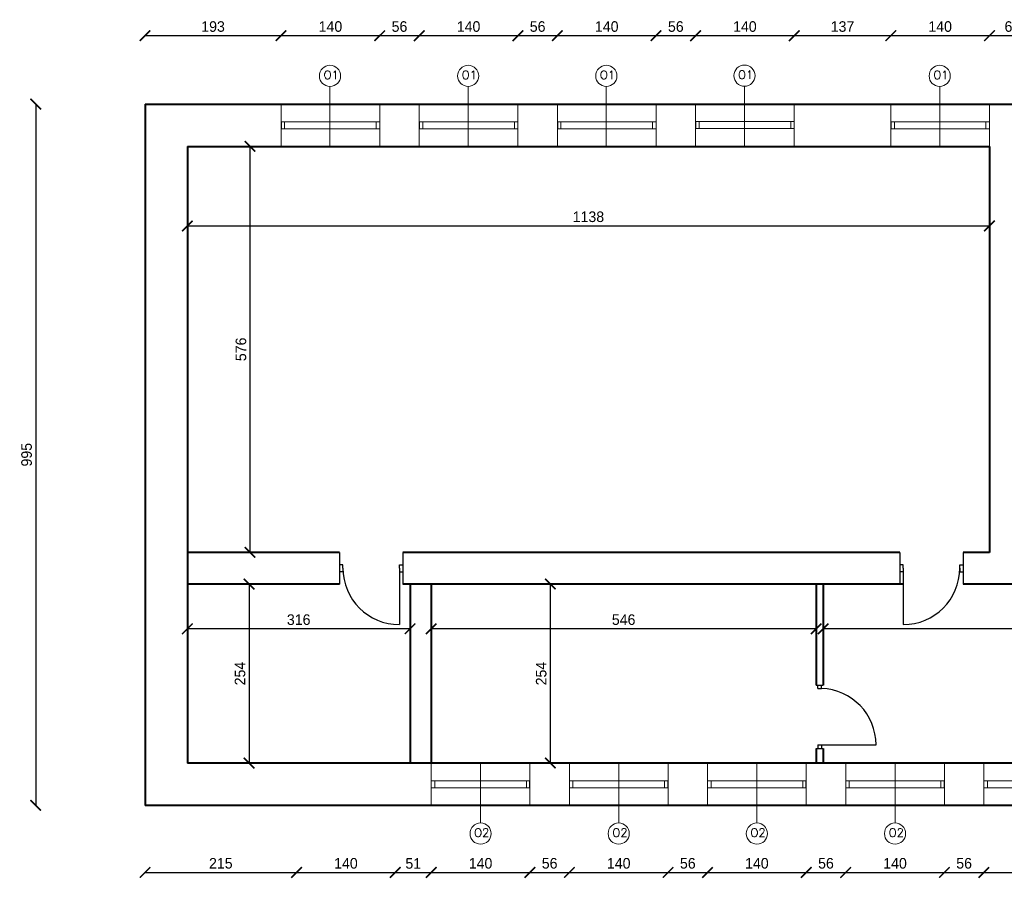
# Model space of a CAD drawing. Header units: millimetres. Extents: x 107252 to 132489, y 44218 to 60710.
# Tile 23 of 72: x 109938 to 111335, y 57693 to 58912. Entities that reach past the tile are written whole.
import ezdxf

# ---------------------------------------------------------------- set-up
doc = ezdxf.new("R2010")
doc.units = ezdxf.units.MM
for name, color, linetype, lineweight in [('cienka', 3, 'Continuous', 18), ('gruba', 1, 'Continuous', 40), ('wymiary', 252, 'Continuous', 15), ('średnia', 2, 'Continuous', 25)]:
    doc.layers.add(name, color=color, linetype=linetype, lineweight=lineweight)
doc.styles.add('ROMANS1', font='romans.shx', dxfattribs={"height": 15})
doc.styles.get("Standard").update_dxf_attribs({"font": 'GOTHIC.TTF'})
doc.dimstyles.new('secemin', dxfattribs={"dimtxt": 15, "dimasz": 15, "dimexe": 1.25, "dimexo": 0.625, "dimgap": 5, "dimtad": 1, "dimdec": 0, "dimtxsty": 'Standard', "dimblk": 'ARCHTICK', "dimcen": 0, "dimse1": 1, "dimse2": 1, "dimclrt": 256, "dimadec": 0, "dimazin": 0, "dimtfac": 1, "dimtdec": 0, "dimtmove": 0, "dimatfit": 3, "dimfxl": 1, "dimtfillclr": 250, "dimarcsym": 1})

# ---------------------------------------------------------------- blocks, each defined once
blk = doc.blocks.new('_ArchTick')
at = {"color": 0, "linetype": 'ByBlock', "const_width": 0.15}
blk.add_lwpolyline([(-0.5, -0.5), (0.5, 0.5)], dxfattribs=at)
blk = doc.blocks.new('*D10')
at = {"layer": 'Defpoints', "color": 0, "transparency": 16777216}
for p in [(110175.6, 58642.1), (111313.6, 58642.1), (111313.6, 58619)]:
    blk.add_point(p, dxfattribs=at)
at = {"layer": 'wymiary', "color": 0, "lineweight": -2, "transparency": 16777216}
blk.add_line((110175.6, 58619), (111313.6, 58619), dxfattribs=at)
at = {"layer": 'wymiary', "color": 0, "lineweight": -2, "transparency": 16777216, "xscale": 15, "yscale": 15, "zscale": 15, "rotation": 180}
blk.add_blockref('_ArchTick', (110175.6, 58619), dxfattribs=at)
at = {"layer": 'wymiary', "color": 0, "lineweight": -2, "transparency": 16777216, "xscale": 15, "yscale": 15, "zscale": 15}
blk.add_blockref('_ArchTick', (111313.6, 58619), dxfattribs=at)
at = {"layer": 'wymiary', "transparency": 16777216, "insert": (110744.6, 58631.9), "char_height": 15, "attachment_point": 5}
blk.add_mtext('1138', dxfattribs=at)
blk = doc.blocks.new('*D11')
at = {"layer": 'Defpoints', "color": 0, "transparency": 16777216}
for p in [(110268.1, 58731.9), (110264.5, 58155.9), (110283.5, 58155.9)]:
    blk.add_point(p, dxfattribs=at)
at = {"layer": 'wymiary', "color": 0, "lineweight": -2, "transparency": 16777216}
blk.add_line((110264.5, 58731.9), (110264.5, 58155.9), dxfattribs=at)
at = {"layer": 'wymiary', "color": 0, "lineweight": -2, "transparency": 16777216, "xscale": 15, "yscale": 15, "zscale": 15}
for p, rotation in [((110264.5, 58731.9), 90), ((110264.5, 58155.9), 270)]:
    blk.add_blockref('_ArchTick', p, dxfattribs=dict(at, rotation=rotation))
at = {"layer": 'wymiary', "transparency": 16777216, "insert": (110251.7, 58443.9), "char_height": 15, "attachment_point": 5, "rotation": 90}
blk.add_mtext('576', dxfattribs=at)
blk = doc.blocks.new('*D40')
at = {"layer": 'Defpoints', "color": 0, "transparency": 16777216}
for p in [(111077.6, 58110.9), (111750.6, 58110.9), (111077.6, 58047.4)]:
    blk.add_point(p, dxfattribs=at)
at = {"layer": 'wymiary', "color": 0, "lineweight": -2, "transparency": 16777216}
blk.add_line((111750.6, 58047.4), (111077.6, 58047.4), dxfattribs=at)
at = {"layer": 'wymiary', "color": 0, "lineweight": -2, "transparency": 16777216, "xscale": 15, "yscale": 15, "zscale": 15, "rotation": 180}
blk.add_blockref('_ArchTick', (111077.6, 58047.4), dxfattribs=at)
at = {"layer": 'wymiary', "color": 0, "lineweight": -2, "transparency": 16777216, "xscale": 15, "yscale": 15, "zscale": 15}
blk.add_blockref('_ArchTick', (111750.6, 58047.4), dxfattribs=at)
at = {"layer": 'wymiary', "transparency": 16777216, "insert": (111414.1, 58060.3), "char_height": 15, "attachment_point": 5}
blk.add_mtext('673', dxfattribs=at)
blk = doc.blocks.new('*D41')
at = {"layer": 'Defpoints', "color": 0, "transparency": 16777216}
for p in [(110521.6, 58110.9), (111067.6, 58110.9), (110521.6, 58047.4)]:
    blk.add_point(p, dxfattribs=at)
at = {"layer": 'wymiary', "color": 0, "lineweight": -2, "transparency": 16777216}
blk.add_line((111067.6, 58047.4), (110521.6, 58047.4), dxfattribs=at)
at = {"layer": 'wymiary', "color": 0, "lineweight": -2, "transparency": 16777216, "xscale": 15, "yscale": 15, "zscale": 15, "rotation": 180}
blk.add_blockref('_ArchTick', (110521.6, 58047.4), dxfattribs=at)
at = {"layer": 'wymiary', "color": 0, "lineweight": -2, "transparency": 16777216, "xscale": 15, "yscale": 15, "zscale": 15}
blk.add_blockref('_ArchTick', (111067.6, 58047.4), dxfattribs=at)
at = {"layer": 'wymiary', "transparency": 16777216, "insert": (110794.6, 58060.3), "char_height": 15, "attachment_point": 5}
blk.add_mtext('546', dxfattribs=at)
blk = doc.blocks.new('*D42')
at = {"layer": 'Defpoints', "color": 0, "transparency": 16777216}
for p in [(110175.6, 58110.9), (110491.6, 58110.9), (110175.6, 58047.4)]:
    blk.add_point(p, dxfattribs=at)
at = {"layer": 'wymiary', "color": 0, "lineweight": -2, "transparency": 16777216}
blk.add_line((110491.6, 58047.4), (110175.6, 58047.4), dxfattribs=at)
at = {"layer": 'wymiary', "color": 0, "lineweight": -2, "transparency": 16777216, "xscale": 15, "yscale": 15, "zscale": 15, "rotation": 180}
blk.add_blockref('_ArchTick', (110175.6, 58047.4), dxfattribs=at)
at = {"layer": 'wymiary', "color": 0, "lineweight": -2, "transparency": 16777216, "xscale": 15, "yscale": 15, "zscale": 15}
blk.add_blockref('_ArchTick', (110491.6, 58047.4), dxfattribs=at)
at = {"layer": 'wymiary', "transparency": 16777216, "insert": (110333.6, 58060.3), "char_height": 15, "attachment_point": 5}
blk.add_mtext('316', dxfattribs=at)
blk = doc.blocks.new('*D43')
at = {"layer": 'Defpoints', "color": 0, "transparency": 16777216}
for p in [(110263.3, 58110.9), (110263.3, 57856.9), (110263.3, 57856.9)]:
    blk.add_point(p, dxfattribs=at)
at = {"layer": 'wymiary', "color": 0, "lineweight": -2, "transparency": 16777216}
blk.add_line((110263.3, 58110.9), (110263.3, 57856.9), dxfattribs=at)
at = {"layer": 'wymiary', "color": 0, "lineweight": -2, "transparency": 16777216, "xscale": 15, "yscale": 15, "zscale": 15}
for p, rotation in [((110263.3, 58110.9), 90), ((110263.3, 57856.9), 270)]:
    blk.add_blockref('_ArchTick', p, dxfattribs=dict(at, rotation=rotation))
at = {"layer": 'wymiary', "transparency": 16777216, "insert": (110250.4, 57983.9), "char_height": 15, "attachment_point": 5, "rotation": 90}
blk.add_mtext('254', dxfattribs=at)
blk = doc.blocks.new('*D44')
at = {"layer": 'Defpoints', "color": 0, "transparency": 16777216}
for p in [(110690.6, 58110.9), (110690.6, 58110.9), (110690.6, 57856.9)]:
    blk.add_point(p, dxfattribs=at)
at = {"layer": 'wymiary', "color": 0, "lineweight": -2, "transparency": 16777216}
blk.add_line((110690.6, 57856.9), (110690.6, 58110.9), dxfattribs=at)
at = {"layer": 'wymiary', "color": 0, "lineweight": -2, "transparency": 16777216, "xscale": 15, "yscale": 15, "zscale": 15}
for p, rotation in [((110690.6, 58110.9), 90), ((110690.6, 57856.9), 270)]:
    blk.add_blockref('_ArchTick', p, dxfattribs=dict(at, rotation=rotation))
at = {"layer": 'wymiary', "transparency": 16777216, "insert": (110677.7, 57983.9), "char_height": 15, "attachment_point": 5, "rotation": 90}
blk.add_mtext('254', dxfattribs=at)
blk = doc.blocks.new('*D74')
at = {"layer": 'Defpoints', "color": 0, "transparency": 16777216}
for p in [(110115.6, 57796.9), (110330.6, 57796.9), (110330.6, 57701.7)]:
    blk.add_point(p, dxfattribs=at)
at = {"layer": 'wymiary', "color": 0, "lineweight": -2, "transparency": 16777216}
blk.add_line((110115.6, 57701.7), (110330.6, 57701.7), dxfattribs=at)
at = {"layer": 'wymiary', "color": 0, "lineweight": -2, "transparency": 16777216, "xscale": 15, "yscale": 15, "zscale": 15, "rotation": 180}
blk.add_blockref('_ArchTick', (110115.6, 57701.7), dxfattribs=at)
at = {"layer": 'wymiary', "color": 0, "lineweight": -2, "transparency": 16777216, "xscale": 15, "yscale": 15, "zscale": 15}
blk.add_blockref('_ArchTick', (110330.6, 57701.7), dxfattribs=at)
at = {"layer": 'wymiary', "transparency": 16777216, "insert": (110223.1, 57714.6), "char_height": 15, "attachment_point": 5}
blk.add_mtext('215', dxfattribs=at)
blk = doc.blocks.new('*D75')
at = {"layer": 'Defpoints', "color": 0, "transparency": 16777216}
for p in [(110330.6, 57796.9), (110470.6, 57796.9), (110470.6, 57701.7)]:
    blk.add_point(p, dxfattribs=at)
at = {"layer": 'wymiary', "color": 0, "lineweight": -2, "transparency": 16777216}
blk.add_line((110330.6, 57701.7), (110470.6, 57701.7), dxfattribs=at)
at = {"layer": 'wymiary', "color": 0, "lineweight": -2, "transparency": 16777216, "xscale": 15, "yscale": 15, "zscale": 15, "rotation": 180}
blk.add_blockref('_ArchTick', (110330.6, 57701.7), dxfattribs=at)
at = {"layer": 'wymiary', "color": 0, "lineweight": -2, "transparency": 16777216, "xscale": 15, "yscale": 15, "zscale": 15}
blk.add_blockref('_ArchTick', (110470.6, 57701.7), dxfattribs=at)
at = {"layer": 'wymiary', "transparency": 16777216, "insert": (110400.6, 57714.6), "char_height": 15, "attachment_point": 5}
blk.add_mtext('140', dxfattribs=at)
blk = doc.blocks.new('*D76')
at = {"layer": 'Defpoints', "color": 0, "transparency": 16777216}
for p in [(110470.6, 57796.9), (110521.6, 57796.9), (110521.6, 57701.7)]:
    blk.add_point(p, dxfattribs=at)
at = {"layer": 'wymiary', "color": 0, "lineweight": -2, "transparency": 16777216}
blk.add_line((110470.6, 57701.7), (110521.6, 57701.7), dxfattribs=at)
at = {"layer": 'wymiary', "color": 0, "lineweight": -2, "transparency": 16777216, "xscale": 15, "yscale": 15, "zscale": 15, "rotation": 180}
blk.add_blockref('_ArchTick', (110470.6, 57701.7), dxfattribs=at)
at = {"layer": 'wymiary', "color": 0, "lineweight": -2, "transparency": 16777216, "xscale": 15, "yscale": 15, "zscale": 15}
blk.add_blockref('_ArchTick', (110521.6, 57701.7), dxfattribs=at)
at = {"layer": 'wymiary', "transparency": 16777216, "insert": (110496.1, 57714.4), "char_height": 15, "attachment_point": 5}
blk.add_mtext('51', dxfattribs=at)
blk = doc.blocks.new('*D77')
at = {"layer": 'Defpoints', "color": 0, "transparency": 16777216}
for p in [(110521.6, 57796.9), (110661.6, 57796.9), (110661.6, 57701.7)]:
    blk.add_point(p, dxfattribs=at)
at = {"layer": 'wymiary', "color": 0, "lineweight": -2, "transparency": 16777216}
blk.add_line((110521.6, 57701.7), (110661.6, 57701.7), dxfattribs=at)
at = {"layer": 'wymiary', "color": 0, "lineweight": -2, "transparency": 16777216, "xscale": 15, "yscale": 15, "zscale": 15, "rotation": 180}
blk.add_blockref('_ArchTick', (110521.6, 57701.7), dxfattribs=at)
at = {"layer": 'wymiary', "color": 0, "lineweight": -2, "transparency": 16777216, "xscale": 15, "yscale": 15, "zscale": 15}
blk.add_blockref('_ArchTick', (110661.6, 57701.7), dxfattribs=at)
at = {"layer": 'wymiary', "transparency": 16777216, "insert": (110591.6, 57714.6), "char_height": 15, "attachment_point": 5}
blk.add_mtext('140', dxfattribs=at)
blk = doc.blocks.new('*D78')
at = {"layer": 'Defpoints', "color": 0, "transparency": 16777216}
for p in [(110661.6, 57796.9), (110717.6, 57796.9), (110717.6, 57701.7)]:
    blk.add_point(p, dxfattribs=at)
at = {"layer": 'wymiary', "color": 0, "lineweight": -2, "transparency": 16777216}
blk.add_line((110661.6, 57701.7), (110717.6, 57701.7), dxfattribs=at)
at = {"layer": 'wymiary', "color": 0, "lineweight": -2, "transparency": 16777216, "xscale": 15, "yscale": 15, "zscale": 15, "rotation": 180}
blk.add_blockref('_ArchTick', (110661.6, 57701.7), dxfattribs=at)
at = {"layer": 'wymiary', "color": 0, "lineweight": -2, "transparency": 16777216, "xscale": 15, "yscale": 15, "zscale": 15}
blk.add_blockref('_ArchTick', (110717.6, 57701.7), dxfattribs=at)
at = {"layer": 'wymiary', "transparency": 16777216, "insert": (110689.6, 57714.6), "char_height": 15, "attachment_point": 5}
blk.add_mtext('56', dxfattribs=at)
blk = doc.blocks.new('*D79')
at = {"layer": 'Defpoints', "color": 0, "transparency": 16777216}
for p in [(110717.6, 57796.9), (110857.6, 57796.9), (110857.6, 57701.7)]:
    blk.add_point(p, dxfattribs=at)
at = {"layer": 'wymiary', "color": 0, "lineweight": -2, "transparency": 16777216}
blk.add_line((110717.6, 57701.7), (110857.6, 57701.7), dxfattribs=at)
at = {"layer": 'wymiary', "color": 0, "lineweight": -2, "transparency": 16777216, "xscale": 15, "yscale": 15, "zscale": 15, "rotation": 180}
blk.add_blockref('_ArchTick', (110717.6, 57701.7), dxfattribs=at)
at = {"layer": 'wymiary', "color": 0, "lineweight": -2, "transparency": 16777216, "xscale": 15, "yscale": 15, "zscale": 15}
blk.add_blockref('_ArchTick', (110857.6, 57701.7), dxfattribs=at)
at = {"layer": 'wymiary', "transparency": 16777216, "insert": (110787.6, 57714.6), "char_height": 15, "attachment_point": 5}
blk.add_mtext('140', dxfattribs=at)
blk = doc.blocks.new('*D80')
at = {"layer": 'Defpoints', "color": 0, "transparency": 16777216}
for p in [(110857.6, 57796.9), (110913.6, 57796.9), (110913.6, 57701.7)]:
    blk.add_point(p, dxfattribs=at)
at = {"layer": 'wymiary', "color": 0, "lineweight": -2, "transparency": 16777216}
blk.add_line((110857.6, 57701.7), (110913.6, 57701.7), dxfattribs=at)
at = {"layer": 'wymiary', "color": 0, "lineweight": -2, "transparency": 16777216, "xscale": 15, "yscale": 15, "zscale": 15, "rotation": 180}
blk.add_blockref('_ArchTick', (110857.6, 57701.7), dxfattribs=at)
at = {"layer": 'wymiary', "color": 0, "lineweight": -2, "transparency": 16777216, "xscale": 15, "yscale": 15, "zscale": 15}
blk.add_blockref('_ArchTick', (110913.6, 57701.7), dxfattribs=at)
at = {"layer": 'wymiary', "transparency": 16777216, "insert": (110885.6, 57714.6), "char_height": 15, "attachment_point": 5}
blk.add_mtext('56', dxfattribs=at)
blk = doc.blocks.new('*D81')
at = {"layer": 'Defpoints', "color": 0, "transparency": 16777216}
for p in [(110913.6, 57796.9), (111053.6, 57796.9), (111053.6, 57701.7)]:
    blk.add_point(p, dxfattribs=at)
at = {"layer": 'wymiary', "color": 0, "lineweight": -2, "transparency": 16777216}
blk.add_line((110913.6, 57701.7), (111053.6, 57701.7), dxfattribs=at)
at = {"layer": 'wymiary', "color": 0, "lineweight": -2, "transparency": 16777216, "xscale": 15, "yscale": 15, "zscale": 15, "rotation": 180}
blk.add_blockref('_ArchTick', (110913.6, 57701.7), dxfattribs=at)
at = {"layer": 'wymiary', "color": 0, "lineweight": -2, "transparency": 16777216, "xscale": 15, "yscale": 15, "zscale": 15}
blk.add_blockref('_ArchTick', (111053.6, 57701.7), dxfattribs=at)
at = {"layer": 'wymiary', "transparency": 16777216, "insert": (110983.6, 57714.6), "char_height": 15, "attachment_point": 5}
blk.add_mtext('140', dxfattribs=at)
blk = doc.blocks.new('*D82')
at = {"layer": 'Defpoints', "color": 0, "transparency": 16777216}
for p in [(111053.6, 57796.9), (111109.6, 57796.9), (111109.6, 57701.7)]:
    blk.add_point(p, dxfattribs=at)
at = {"layer": 'wymiary', "color": 0, "lineweight": -2, "transparency": 16777216}
blk.add_line((111053.6, 57701.7), (111109.6, 57701.7), dxfattribs=at)
at = {"layer": 'wymiary', "color": 0, "lineweight": -2, "transparency": 16777216, "xscale": 15, "yscale": 15, "zscale": 15, "rotation": 180}
blk.add_blockref('_ArchTick', (111053.6, 57701.7), dxfattribs=at)
at = {"layer": 'wymiary', "color": 0, "lineweight": -2, "transparency": 16777216, "xscale": 15, "yscale": 15, "zscale": 15}
blk.add_blockref('_ArchTick', (111109.6, 57701.7), dxfattribs=at)
at = {"layer": 'wymiary', "transparency": 16777216, "insert": (111081.6, 57714.6), "char_height": 15, "attachment_point": 5}
blk.add_mtext('56', dxfattribs=at)
blk = doc.blocks.new('*D83')
at = {"layer": 'Defpoints', "color": 0, "transparency": 16777216}
for p in [(111109.6, 57796.9), (111249.6, 57796.9), (111249.6, 57701.7)]:
    blk.add_point(p, dxfattribs=at)
at = {"layer": 'wymiary', "color": 0, "lineweight": -2, "transparency": 16777216}
blk.add_line((111109.6, 57701.7), (111249.6, 57701.7), dxfattribs=at)
at = {"layer": 'wymiary', "color": 0, "lineweight": -2, "transparency": 16777216, "xscale": 15, "yscale": 15, "zscale": 15, "rotation": 180}
blk.add_blockref('_ArchTick', (111109.6, 57701.7), dxfattribs=at)
at = {"layer": 'wymiary', "color": 0, "lineweight": -2, "transparency": 16777216, "xscale": 15, "yscale": 15, "zscale": 15}
blk.add_blockref('_ArchTick', (111249.6, 57701.7), dxfattribs=at)
at = {"layer": 'wymiary', "transparency": 16777216, "insert": (111179.6, 57714.6), "char_height": 15, "attachment_point": 5}
blk.add_mtext('140', dxfattribs=at)
blk = doc.blocks.new('*D84')
at = {"layer": 'Defpoints', "color": 0, "transparency": 16777216}
for p in [(111249.6, 57796.9), (111305.6, 57796.9), (111305.6, 57701.7)]:
    blk.add_point(p, dxfattribs=at)
at = {"layer": 'wymiary', "color": 0, "lineweight": -2, "transparency": 16777216}
blk.add_line((111249.6, 57701.7), (111305.6, 57701.7), dxfattribs=at)
at = {"layer": 'wymiary', "color": 0, "lineweight": -2, "transparency": 16777216, "xscale": 15, "yscale": 15, "zscale": 15, "rotation": 180}
blk.add_blockref('_ArchTick', (111249.6, 57701.7), dxfattribs=at)
at = {"layer": 'wymiary', "color": 0, "lineweight": -2, "transparency": 16777216, "xscale": 15, "yscale": 15, "zscale": 15}
blk.add_blockref('_ArchTick', (111305.6, 57701.7), dxfattribs=at)
at = {"layer": 'wymiary', "transparency": 16777216, "insert": (111277.6, 57714.6), "char_height": 15, "attachment_point": 5}
blk.add_mtext('56', dxfattribs=at)
blk = doc.blocks.new('*D85')
at = {"layer": 'Defpoints', "color": 0, "transparency": 16777216}
for p in [(111305.6, 57796.9), (111445.6, 57796.9), (111445.6, 57701.7)]:
    blk.add_point(p, dxfattribs=at)
at = {"layer": 'wymiary', "color": 0, "lineweight": -2, "transparency": 16777216}
blk.add_line((111305.6, 57701.7), (111445.6, 57701.7), dxfattribs=at)
at = {"layer": 'wymiary', "color": 0, "lineweight": -2, "transparency": 16777216, "xscale": 15, "yscale": 15, "zscale": 15, "rotation": 180}
blk.add_blockref('_ArchTick', (111305.6, 57701.7), dxfattribs=at)
at = {"layer": 'wymiary', "color": 0, "lineweight": -2, "transparency": 16777216, "xscale": 15, "yscale": 15, "zscale": 15}
blk.add_blockref('_ArchTick', (111445.6, 57701.7), dxfattribs=at)
at = {"layer": 'wymiary', "transparency": 16777216, "insert": (111375.6, 57714.6), "char_height": 15, "attachment_point": 5}
blk.add_mtext('140', dxfattribs=at)
blk = doc.blocks.new('*D156')
at = {"layer": 'Defpoints', "color": 0, "transparency": 16777216}
for p in [(111313.6, 58888.9), (111313.6, 58791.9), (111378.6, 58791.9)]:
    blk.add_point(p, dxfattribs=at)
at = {"layer": 'wymiary', "color": 0, "lineweight": -2, "transparency": 16777216}
blk.add_line((111378.6, 58888.9), (111313.6, 58888.9), dxfattribs=at)
at = {"layer": 'wymiary', "color": 0, "lineweight": -2, "transparency": 16777216, "xscale": 15, "yscale": 15, "zscale": 15, "rotation": 180}
blk.add_blockref('_ArchTick', (111313.6, 58888.9), dxfattribs=at)
at = {"layer": 'wymiary', "color": 0, "lineweight": -2, "transparency": 16777216, "xscale": 15, "yscale": 15, "zscale": 15}
blk.add_blockref('_ArchTick', (111378.6, 58888.9), dxfattribs=at)
at = {"layer": 'wymiary', "transparency": 16777216, "insert": (111346.1, 58901.8), "char_height": 15, "attachment_point": 5}
blk.add_mtext('65', dxfattribs=at)
blk = doc.blocks.new('*D157')
at = {"layer": 'Defpoints', "color": 0, "transparency": 16777216}
for p in [(111173.6, 58888.9), (111173.6, 58791.9), (111313.6, 58791.9)]:
    blk.add_point(p, dxfattribs=at)
at = {"layer": 'wymiary', "color": 0, "lineweight": -2, "transparency": 16777216}
blk.add_line((111313.6, 58888.9), (111173.6, 58888.9), dxfattribs=at)
at = {"layer": 'wymiary', "color": 0, "lineweight": -2, "transparency": 16777216, "xscale": 15, "yscale": 15, "zscale": 15, "rotation": 180}
blk.add_blockref('_ArchTick', (111173.6, 58888.9), dxfattribs=at)
at = {"layer": 'wymiary', "color": 0, "lineweight": -2, "transparency": 16777216, "xscale": 15, "yscale": 15, "zscale": 15}
blk.add_blockref('_ArchTick', (111313.6, 58888.9), dxfattribs=at)
at = {"layer": 'wymiary', "transparency": 16777216, "insert": (111243.6, 58901.8), "char_height": 15, "attachment_point": 5}
blk.add_mtext('140', dxfattribs=at)
blk = doc.blocks.new('*D158')
at = {"layer": 'Defpoints', "color": 0, "transparency": 16777216}
for p in [(111036.6, 58888.9), (111036.6, 58791.9), (111173.6, 58791.9)]:
    blk.add_point(p, dxfattribs=at)
at = {"layer": 'wymiary', "color": 0, "lineweight": -2, "transparency": 16777216}
blk.add_line((111173.6, 58888.9), (111036.6, 58888.9), dxfattribs=at)
at = {"layer": 'wymiary', "color": 0, "lineweight": -2, "transparency": 16777216, "xscale": 15, "yscale": 15, "zscale": 15, "rotation": 180}
blk.add_blockref('_ArchTick', (111036.6, 58888.9), dxfattribs=at)
at = {"layer": 'wymiary', "color": 0, "lineweight": -2, "transparency": 16777216, "xscale": 15, "yscale": 15, "zscale": 15}
blk.add_blockref('_ArchTick', (111173.6, 58888.9), dxfattribs=at)
at = {"layer": 'wymiary', "transparency": 16777216, "insert": (111105.1, 58901.8), "char_height": 15, "attachment_point": 5}
blk.add_mtext('137', dxfattribs=at)
blk = doc.blocks.new('*D159')
at = {"layer": 'Defpoints', "color": 0, "transparency": 16777216}
for p in [(110896.6, 58888.9), (110896.6, 58792.2), (111036.6, 58791.9)]:
    blk.add_point(p, dxfattribs=at)
at = {"layer": 'wymiary', "color": 0, "lineweight": -2, "transparency": 16777216}
blk.add_line((111036.6, 58888.9), (110896.6, 58888.9), dxfattribs=at)
at = {"layer": 'wymiary', "color": 0, "lineweight": -2, "transparency": 16777216, "xscale": 15, "yscale": 15, "zscale": 15, "rotation": 180}
blk.add_blockref('_ArchTick', (110896.6, 58888.9), dxfattribs=at)
at = {"layer": 'wymiary', "color": 0, "lineweight": -2, "transparency": 16777216, "xscale": 15, "yscale": 15, "zscale": 15}
blk.add_blockref('_ArchTick', (111036.6, 58888.9), dxfattribs=at)
at = {"layer": 'wymiary', "transparency": 16777216, "insert": (110966.6, 58901.8), "char_height": 15, "attachment_point": 5}
blk.add_mtext('140', dxfattribs=at)
blk = doc.blocks.new('*D160')
at = {"layer": 'Defpoints', "color": 0, "transparency": 16777216}
for p in [(110840.6, 58888.9), (110840.6, 58792.2), (110896.6, 58792.2)]:
    blk.add_point(p, dxfattribs=at)
at = {"layer": 'wymiary', "color": 0, "lineweight": -2, "transparency": 16777216}
blk.add_line((110896.6, 58888.9), (110840.6, 58888.9), dxfattribs=at)
at = {"layer": 'wymiary', "color": 0, "lineweight": -2, "transparency": 16777216, "xscale": 15, "yscale": 15, "zscale": 15, "rotation": 180}
blk.add_blockref('_ArchTick', (110840.6, 58888.9), dxfattribs=at)
at = {"layer": 'wymiary', "color": 0, "lineweight": -2, "transparency": 16777216, "xscale": 15, "yscale": 15, "zscale": 15}
blk.add_blockref('_ArchTick', (110896.6, 58888.9), dxfattribs=at)
at = {"layer": 'wymiary', "transparency": 16777216, "insert": (110868.6, 58901.8), "char_height": 15, "attachment_point": 5}
blk.add_mtext('56', dxfattribs=at)
blk = doc.blocks.new('*D161')
at = {"layer": 'Defpoints', "color": 0, "transparency": 16777216}
for p in [(110700.6, 58888.9), (110700.6, 58791.9), (110840.6, 58792.2)]:
    blk.add_point(p, dxfattribs=at)
at = {"layer": 'wymiary', "color": 0, "lineweight": -2, "transparency": 16777216}
blk.add_line((110840.6, 58888.9), (110700.6, 58888.9), dxfattribs=at)
at = {"layer": 'wymiary', "color": 0, "lineweight": -2, "transparency": 16777216, "xscale": 15, "yscale": 15, "zscale": 15, "rotation": 180}
blk.add_blockref('_ArchTick', (110700.6, 58888.9), dxfattribs=at)
at = {"layer": 'wymiary', "color": 0, "lineweight": -2, "transparency": 16777216, "xscale": 15, "yscale": 15, "zscale": 15}
blk.add_blockref('_ArchTick', (110840.6, 58888.9), dxfattribs=at)
at = {"layer": 'wymiary', "transparency": 16777216, "insert": (110770.6, 58901.8), "char_height": 15, "attachment_point": 5}
blk.add_mtext('140', dxfattribs=at)
blk = doc.blocks.new('*D162')
at = {"layer": 'Defpoints', "color": 0, "transparency": 16777216}
for p in [(110644.6, 58888.9), (110644.6, 58791.9), (110700.6, 58791.9)]:
    blk.add_point(p, dxfattribs=at)
at = {"layer": 'wymiary', "color": 0, "lineweight": -2, "transparency": 16777216}
blk.add_line((110700.6, 58888.9), (110644.6, 58888.9), dxfattribs=at)
at = {"layer": 'wymiary', "color": 0, "lineweight": -2, "transparency": 16777216, "xscale": 15, "yscale": 15, "zscale": 15, "rotation": 180}
blk.add_blockref('_ArchTick', (110644.6, 58888.9), dxfattribs=at)
at = {"layer": 'wymiary', "color": 0, "lineweight": -2, "transparency": 16777216, "xscale": 15, "yscale": 15, "zscale": 15}
blk.add_blockref('_ArchTick', (110700.6, 58888.9), dxfattribs=at)
at = {"layer": 'wymiary', "transparency": 16777216, "insert": (110672.6, 58901.8), "char_height": 15, "attachment_point": 5}
blk.add_mtext('56', dxfattribs=at)
blk = doc.blocks.new('*D163')
at = {"layer": 'Defpoints', "color": 0, "transparency": 16777216}
for p in [(110504.6, 58888.9), (110504.6, 58791.9), (110644.6, 58791.9)]:
    blk.add_point(p, dxfattribs=at)
at = {"layer": 'wymiary', "color": 0, "lineweight": -2, "transparency": 16777216}
blk.add_line((110644.6, 58888.9), (110504.6, 58888.9), dxfattribs=at)
at = {"layer": 'wymiary', "color": 0, "lineweight": -2, "transparency": 16777216, "xscale": 15, "yscale": 15, "zscale": 15, "rotation": 180}
blk.add_blockref('_ArchTick', (110504.6, 58888.9), dxfattribs=at)
at = {"layer": 'wymiary', "color": 0, "lineweight": -2, "transparency": 16777216, "xscale": 15, "yscale": 15, "zscale": 15}
blk.add_blockref('_ArchTick', (110644.6, 58888.9), dxfattribs=at)
at = {"layer": 'wymiary', "transparency": 16777216, "insert": (110574.6, 58901.8), "char_height": 15, "attachment_point": 5}
blk.add_mtext('140', dxfattribs=at)
blk = doc.blocks.new('*D164')
at = {"layer": 'Defpoints', "color": 0, "transparency": 16777216}
for p in [(110448.6, 58888.9), (110448.6, 58791.9), (110504.6, 58791.9)]:
    blk.add_point(p, dxfattribs=at)
at = {"layer": 'wymiary', "color": 0, "lineweight": -2, "transparency": 16777216}
blk.add_line((110504.6, 58888.9), (110448.6, 58888.9), dxfattribs=at)
at = {"layer": 'wymiary', "color": 0, "lineweight": -2, "transparency": 16777216, "xscale": 15, "yscale": 15, "zscale": 15, "rotation": 180}
blk.add_blockref('_ArchTick', (110448.6, 58888.9), dxfattribs=at)
at = {"layer": 'wymiary', "color": 0, "lineweight": -2, "transparency": 16777216, "xscale": 15, "yscale": 15, "zscale": 15}
blk.add_blockref('_ArchTick', (110504.6, 58888.9), dxfattribs=at)
at = {"layer": 'wymiary', "transparency": 16777216, "insert": (110476.6, 58901.8), "char_height": 15, "attachment_point": 5}
blk.add_mtext('56', dxfattribs=at)
blk = doc.blocks.new('*D165')
at = {"layer": 'Defpoints', "color": 0, "transparency": 16777216}
for p in [(110308.6, 58888.9), (110308.6, 58791.9), (110448.6, 58791.9)]:
    blk.add_point(p, dxfattribs=at)
at = {"layer": 'wymiary', "color": 0, "lineweight": -2, "transparency": 16777216}
blk.add_line((110448.6, 58888.9), (110308.6, 58888.9), dxfattribs=at)
at = {"layer": 'wymiary', "color": 0, "lineweight": -2, "transparency": 16777216, "xscale": 15, "yscale": 15, "zscale": 15, "rotation": 180}
blk.add_blockref('_ArchTick', (110308.6, 58888.9), dxfattribs=at)
at = {"layer": 'wymiary', "color": 0, "lineweight": -2, "transparency": 16777216, "xscale": 15, "yscale": 15, "zscale": 15}
blk.add_blockref('_ArchTick', (110448.6, 58888.9), dxfattribs=at)
at = {"layer": 'wymiary', "transparency": 16777216, "insert": (110378.6, 58901.8), "char_height": 15, "attachment_point": 5}
blk.add_mtext('140', dxfattribs=at)
blk = doc.blocks.new('*D166')
at = {"layer": 'Defpoints', "color": 0, "transparency": 16777216}
for p in [(110115.6, 58888.9), (110115.6, 58791.9), (110308.6, 58791.9)]:
    blk.add_point(p, dxfattribs=at)
at = {"layer": 'wymiary', "color": 0, "lineweight": -2, "transparency": 16777216}
blk.add_line((110308.6, 58888.9), (110115.6, 58888.9), dxfattribs=at)
at = {"layer": 'wymiary', "color": 0, "lineweight": -2, "transparency": 16777216, "xscale": 15, "yscale": 15, "zscale": 15, "rotation": 180}
blk.add_blockref('_ArchTick', (110115.6, 58888.9), dxfattribs=at)
at = {"layer": 'wymiary', "color": 0, "lineweight": -2, "transparency": 16777216, "xscale": 15, "yscale": 15, "zscale": 15}
blk.add_blockref('_ArchTick', (110308.6, 58888.9), dxfattribs=at)
at = {"layer": 'wymiary', "transparency": 16777216, "insert": (110212.1, 58901.8), "char_height": 15, "attachment_point": 5}
blk.add_mtext('193', dxfattribs=at)
blk = doc.blocks.new('*D167')
at = {"layer": 'Defpoints', "color": 0, "transparency": 16777216}
for p in [(110115.6, 58791.9), (109960.5, 57796.9), (110115.6, 57796.9)]:
    blk.add_point(p, dxfattribs=at)
at = {"layer": 'wymiary', "color": 0, "lineweight": -2, "transparency": 16777216}
blk.add_line((109960.5, 58791.9), (109960.5, 57796.9), dxfattribs=at)
at = {"layer": 'wymiary', "color": 0, "lineweight": -2, "transparency": 16777216, "xscale": 15, "yscale": 15, "zscale": 15}
for p, rotation in [((109960.5, 58791.9), 90), ((109960.5, 57796.9), 270)]:
    blk.add_blockref('_ArchTick', p, dxfattribs=dict(at, rotation=rotation))
at = {"layer": 'wymiary', "transparency": 16777216, "insert": (109947.6, 58294.4), "char_height": 15, "attachment_point": 5, "rotation": 90}
blk.add_mtext('995', dxfattribs=at)

msp = doc.modelspace()

# ---------------------------------------------------------------- linework, layer by layer
at = {"layer": 'cienka'}
for p, q in [((110377.996, 58731.868), (110377.996, 58816.868)), ((110573.996, 58731.868), (110573.996, 58816.868)), ((110769.996, 58731.868), (110769.996, 58816.868)), ((110965.996, 58732.192), (110965.996, 58817.192)), ((111242.996, 58731.868), (111242.996, 58816.868)), ((110308.621, 58791.868), (110308.621, 58731.868)), ((110448.621, 58791.868), (110448.621, 58731.868)), ((110504.621, 58791.868), (110504.621, 58731.868)), ((110644.621, 58791.868), (110644.621, 58731.868)), ((110700.621, 58791.868), (110700.621, 58731.868)), ((110840.621, 58791.868), (110840.621, 58731.868)), ((110896.621, 58792.192), (110896.621, 58732.192)), ((111036.621, 58792.192), (111036.621, 58732.192)), ((111173.621, 58791.868), (111173.621, 58731.868)), ((111313.621, 58791.868), (111313.621, 58731.868)), ((110448.621, 58766.868), (110308.621, 58766.868)), ((110313.621, 58766.868), (110313.621, 58756.868)), ((110443.621, 58766.868), (110443.621, 58756.868)), ((110644.621, 58766.868), (110504.621, 58766.868)), ((110509.621, 58766.868), (110509.621, 58756.868)), ((110639.621, 58766.868), (110639.621, 58756.868)), ((110840.621, 58766.868), (110700.621, 58766.868)), ((110705.621, 58766.868), (110705.621, 58756.868)), ((110835.621, 58766.868), (110835.621, 58756.868)), ((111036.621, 58767.192), (110896.621, 58767.192)), ((110901.621, 58767.192), (110901.621, 58757.192)), ((111031.621, 58767.192), (111031.621, 58757.192)), ((111313.621, 58766.868), (111173.621, 58766.868)), ((111178.621, 58766.868), (111178.621, 58756.868)), ((111308.621, 58766.868), (111308.621, 58756.868)), ((110448.621, 58756.868), (110308.621, 58756.868)), ((110644.621, 58756.868), (110504.621, 58756.868)), ((110840.621, 58756.868), (110700.621, 58756.868)), ((111036.621, 58757.192), (110896.621, 58757.192)), ((111313.621, 58756.868), (111173.621, 58756.868)), ((110521.621, 57796.868), (110521.621, 57856.868)), ((110591.621, 57856.868), (110591.621, 57771.868)), ((110661.621, 57796.868), (110661.621, 57856.868)), ((110717.621, 57796.868), (110717.621, 57856.868)), ((110787.621, 57856.868), (110787.621, 57771.868)), ((110857.621, 57796.868), (110857.621, 57856.868)), ((110913.621, 57796.868), (110913.621, 57856.868)), ((110983.621, 57856.868), (110983.621, 57771.868)), ((111053.621, 57796.868), (111053.621, 57856.868)), ((111109.621, 57796.868), (111109.621, 57856.868)), ((111179.621, 57856.868), (111179.621, 57771.868)), ((111249.621, 57796.868), (111249.621, 57856.868)), ((111305.621, 57796.868), (111305.621, 57856.868)), ((110521.621, 57831.868), (110661.621, 57831.868)), ((110526.621, 57821.868), (110526.621, 57831.868)), ((110656.621, 57821.868), (110656.621, 57831.868)), ((110717.621, 57831.868), (110857.621, 57831.868)), ((110722.621, 57821.868), (110722.621, 57831.868)), ((110852.621, 57821.868), (110852.621, 57831.868)), ((110913.621, 57831.868), (111053.621, 57831.868)), ((110918.621, 57821.868), (110918.621, 57831.868)), ((111048.621, 57821.868), (111048.621, 57831.868)), ((111109.621, 57831.868), (111249.621, 57831.868)), ((111114.621, 57821.868), (111114.621, 57831.868)), ((111244.621, 57821.868), (111244.621, 57831.868)), ((111305.621, 57831.868), (111445.621, 57831.868)), ((111310.621, 57821.868), (111310.621, 57831.868)), ((110521.621, 57821.868), (110661.621, 57821.868)), ((110717.621, 57821.868), (110857.621, 57821.868)), ((110913.621, 57821.868), (111053.621, 57821.868)), ((111109.621, 57821.868), (111249.621, 57821.868)), ((111305.621, 57821.868), (111445.621, 57821.868))]:
    msp.add_line(p, q, dxfattribs=at)
for centre in [(110377.996, 58831.868), (110573.996, 58831.868), (110769.996, 58831.868), (110965.996, 58832.192), (111242.996, 58831.868), (110591.621, 57756.868), (110787.621, 57756.868), (110983.621, 57756.868), (111179.621, 57756.868)]:
    msp.add_circle(centre, 15, dxfattribs=at)
at = {"layer": 'gruba'}
for p, q in [((110115.621, 58791.868), (110115.621, 57796.868)), ((110115.621, 58791.868), (112271.621, 58791.868)), ((110115.621, 58791.868), (110115.621, 57796.868)), ((110175.621, 58731.868), (110175.621, 57856.868)), ((110175.621, 58731.868), (111313.621, 58731.868)), ((110175.621, 58731.868), (110175.621, 57856.868)), ((111313.621, 58731.868), (111313.621, 58155.868)), ((110391.422, 58155.868), (110175.621, 58155.868)), ((111186.304, 58155.868), (110481.422, 58155.868)), ((111313.621, 58155.868), (111276.304, 58155.868)), ((110391.422, 58110.868), (110175.621, 58110.868)), ((111191.304, 58110.868), (110481.422, 58110.868)), ((110491.621, 58110.868), (110491.621, 57856.868)), ((110521.621, 58110.868), (110521.621, 57856.868)), ((111067.621, 58110.868), (111067.621, 57967.639)), ((111077.621, 58110.868), (111077.621, 57967.639)), ((112317.621, 58110.868), (111276.304, 58110.868)), ((111067.621, 57877.639), (111067.621, 57856.868)), ((111077.621, 57877.639), (111077.621, 57856.868)), ((111750.621, 57856.868), (110175.621, 57856.868)), ((111700.621, 57796.868), (110115.621, 57796.868))]:
    msp.add_line(p, q, dxfattribs=at)
at = {"layer": 'średnia'}
for p, q in [((110308.621, 58766.868), (110308.621, 58756.868)), ((110504.621, 58766.868), (110504.621, 58756.868)), ((110700.621, 58766.868), (110700.621, 58756.868)), ((110896.621, 58767.192), (110896.621, 58757.192)), ((111173.621, 58766.868), (111173.621, 58756.868)), ((110391.422, 58155.868), (110391.422, 58110.868)), ((110481.422, 58155.868), (110481.422, 58110.868)), ((111186.304, 58155.868), (111186.304, 58110.868)), ((111276.304, 58155.868), (111276.304, 58110.868)), ((110396.422, 58138.368), (110391.422, 58138.368)), ((110396.422, 58133.368), (110396.422, 58138.368)), ((110476.422, 58133.368), (110476.422, 58138.368)), ((110476.422, 58138.368), (110481.422, 58138.368)), ((111191.304, 58138.368), (111186.304, 58138.368)), ((111191.304, 58133.368), (111191.304, 58138.368)), ((111271.304, 58133.368), (111271.304, 58138.368)), ((111271.304, 58138.368), (111276.304, 58138.368)), ((110396.422, 58128.368), (110391.422, 58128.368)), ((110396.422, 58133.368), (110396.422, 58128.368)), ((110476.422, 58133.368), (110476.422, 58128.368)), ((110476.422, 58133.368), (110476.422, 58053.368)), ((110476.422, 58128.368), (110481.422, 58128.368)), ((111191.304, 58128.368), (111186.304, 58128.368)), ((111191.304, 58133.368), (111191.304, 58128.368)), ((111191.304, 58133.368), (111191.304, 58053.368)), ((111271.304, 58133.368), (111271.304, 58128.368)), ((111271.304, 58128.368), (111276.304, 58128.368)), ((111067.621, 57967.639), (111077.621, 57967.639)), ((111070.121, 57962.639), (111070.121, 57967.639)), ((111070.121, 57962.639), (111075.121, 57962.639)), ((111075.121, 57962.639), (111075.121, 57967.639)), ((111067.621, 57877.639), (111077.621, 57877.639)), ((111070.121, 57882.639), (111152.692, 57882.668)), ((111070.121, 57882.639), (111075.121, 57882.639)), ((111070.121, 57882.639), (111070.121, 57877.639)), ((111075.121, 57882.639), (111075.121, 57877.639)), ((110661.621, 57821.868), (110661.621, 57831.868)), ((110857.621, 57821.868), (110857.621, 57831.868)), ((111053.621, 57821.868), (111053.621, 57831.868)), ((111249.621, 57821.868), (111249.621, 57831.868))]:
    msp.add_line(p, q, dxfattribs=at)
for centre, radius, start, end in [((110476.422, 58133.368), 80, 180, 270), ((111191.304, 58133.368), 80, 270, 0), ((111072.621, 57882.639), 80.07, 0.020879, 88.16036)]:
    msp.add_arc(centre, radius, start, end, dxfattribs=at)

# ---------------------------------------------------------------- texts
at = {"layer": 'cienka', "char_height": 12, "width": 362.40331, "attachment_point": 1, "style": 'ROMANS1'}
for s, insert in [('O1', (110368.862, 58839.16)), ('O1', (110564.862, 58839.16)), ('O1', (110760.862, 58839.16)), ('O1', (110956.862, 58839.484)), ('O1', (111233.862, 58839.16)), ('O2', (110582.487, 57764.16)), ('O2', (110778.487, 57764.16)), ('O2', (110974.487, 57764.16)), ('O2', (111170.487, 57764.16))]:
    msp.add_mtext(s, dxfattribs=dict(at, insert=insert))

# ---------------------------------------------------------------- dimensions: what is measured, and where the dimension line sits
at = {"layer": 'wymiary'}
for base, p1, p2, picture, middle in [((110115.621, 58888.883), (110308.621, 58791.868), (110115.621, 58791.868), '*D166', (110212.121, 58901.76)), ((110308.621, 58888.883), (110448.621, 58791.868), (110308.621, 58791.868), '*D165', (110378.621, 58901.76)), ((110448.621, 58888.883), (110504.621, 58791.868), (110448.621, 58791.868), '*D164', (110476.621, 58901.76)), ((110504.621, 58888.883), (110644.621, 58791.868), (110504.621, 58791.868), '*D163', (110574.621, 58901.76)), ((110644.621, 58888.883), (110700.621, 58791.868), (110644.621, 58791.868), '*D162', (110672.621, 58901.76)), ((110700.621, 58888.883), (110840.621, 58792.192), (110700.621, 58791.868), '*D161', (110770.621, 58901.76)), ((110840.621, 58888.883), (110896.621, 58792.192), (110840.621, 58792.192), '*D160', (110868.621, 58901.76)), ((110896.621, 58888.883), (111036.621, 58791.868), (110896.621, 58792.192), '*D159', (110966.621, 58901.76)), ((111036.621, 58888.883), (111173.621, 58791.868), (111036.621, 58791.868), '*D158', (111105.121, 58901.76)), ((111173.621, 58888.883), (111313.621, 58791.868), (111173.621, 58791.868), '*D157', (111243.621, 58901.76)), ((111313.621, 58888.883), (111378.621, 58791.868), (111313.621, 58791.868), '*D156', (111346.121, 58901.76)), ((110470.621, 57701.688), (110330.621, 57796.868), (110470.621, 57796.868), '*D75', (110400.621, 57714.565)), ((110521.621, 57701.688), (110470.621, 57796.868), (110521.621, 57796.868), '*D76', (110496.121, 57714.376)), ((110661.621, 57701.688), (110521.621, 57796.868), (110661.621, 57796.868), '*D77', (110591.621, 57714.565)), ((110717.621, 57701.688), (110661.621, 57796.868), (110717.621, 57796.868), '*D78', (110689.621, 57714.565)), ((110857.621, 57701.688), (110717.621, 57796.868), (110857.621, 57796.868), '*D79', (110787.621, 57714.565)), ((110913.621, 57701.688), (110857.621, 57796.868), (110913.621, 57796.868), '*D80', (110885.621, 57714.565)), ((111053.621, 57701.688), (110913.621, 57796.868), (111053.621, 57796.868), '*D81', (110983.621, 57714.565)), ((111109.621, 57701.688), (111053.621, 57796.868), (111109.621, 57796.868), '*D82', (111081.621, 57714.565)), ((111249.621, 57701.688), (111109.621, 57796.868), (111249.621, 57796.868), '*D83', (111179.621, 57714.565)), ((111305.621, 57701.688), (111249.621, 57796.868), (111305.621, 57796.868), '*D84', (111277.621, 57714.565)), ((111445.621, 57701.688), (111305.621, 57796.868), (111445.621, 57796.868), '*D85', (111375.621, 57714.565))]:
    dim = msp.add_linear_dim(base=base, p1=p1, p2=p2, dimstyle='secemin', override={"dimtmove": 1}, dxfattribs=at)
    dim.commit()
    dim.dimension.update_dxf_attribs({"geometry": picture, "text_midpoint": middle})
for base, p1, p2, picture, middle in [((109960.501, 57796.868), (110115.621, 58791.868), (110115.621, 57796.868), '*D167', (109947.623, 58294.368)), ((110264.539, 58155.868), (110268.095, 58731.868), (110283.522, 58155.868), '*D11', (110251.662, 58443.868)), ((110263.274, 57856.868), (110263.274, 58110.868), (110263.274, 57856.868), '*D43', (110250.396, 57983.868)), ((110690.582, 58110.868), (110690.582, 57856.868), (110690.582, 58110.868), '*D44', (110677.705, 57983.868))]:
    dim = msp.add_linear_dim(base=base, p1=p1, p2=p2, angle=90, dimstyle='secemin', dxfattribs=at)
    dim.commit()
    dim.dimension.update_dxf_attribs({"geometry": picture, "text_midpoint": middle})
for base, p1, p2, picture, middle in [((111313.621, 58618.993), (110175.621, 58642.093), (111313.621, 58642.093), '*D10', (110744.621, 58631.87)), ((110175.621, 58047.383), (110491.621, 58110.868), (110175.621, 58110.868), '*D42', (110333.621, 58060.261)), ((110521.621, 58047.383), (111067.621, 58110.868), (110521.621, 58110.868), '*D41', (110794.621, 58060.261)), ((111077.621, 58047.383), (111750.621, 58110.868), (111077.621, 58110.868), '*D40', (111414.121, 58060.261)), ((110330.621, 57701.688), (110115.621, 57796.868), (110330.621, 57796.868), '*D74', (110223.121, 57714.565))]:
    dim = msp.add_linear_dim(base=base, p1=p1, p2=p2, dimstyle='secemin', dxfattribs=at)
    dim.commit()
    dim.dimension.update_dxf_attribs({"geometry": picture, "text_midpoint": middle})

doc.saveas('drawing.dxf')
